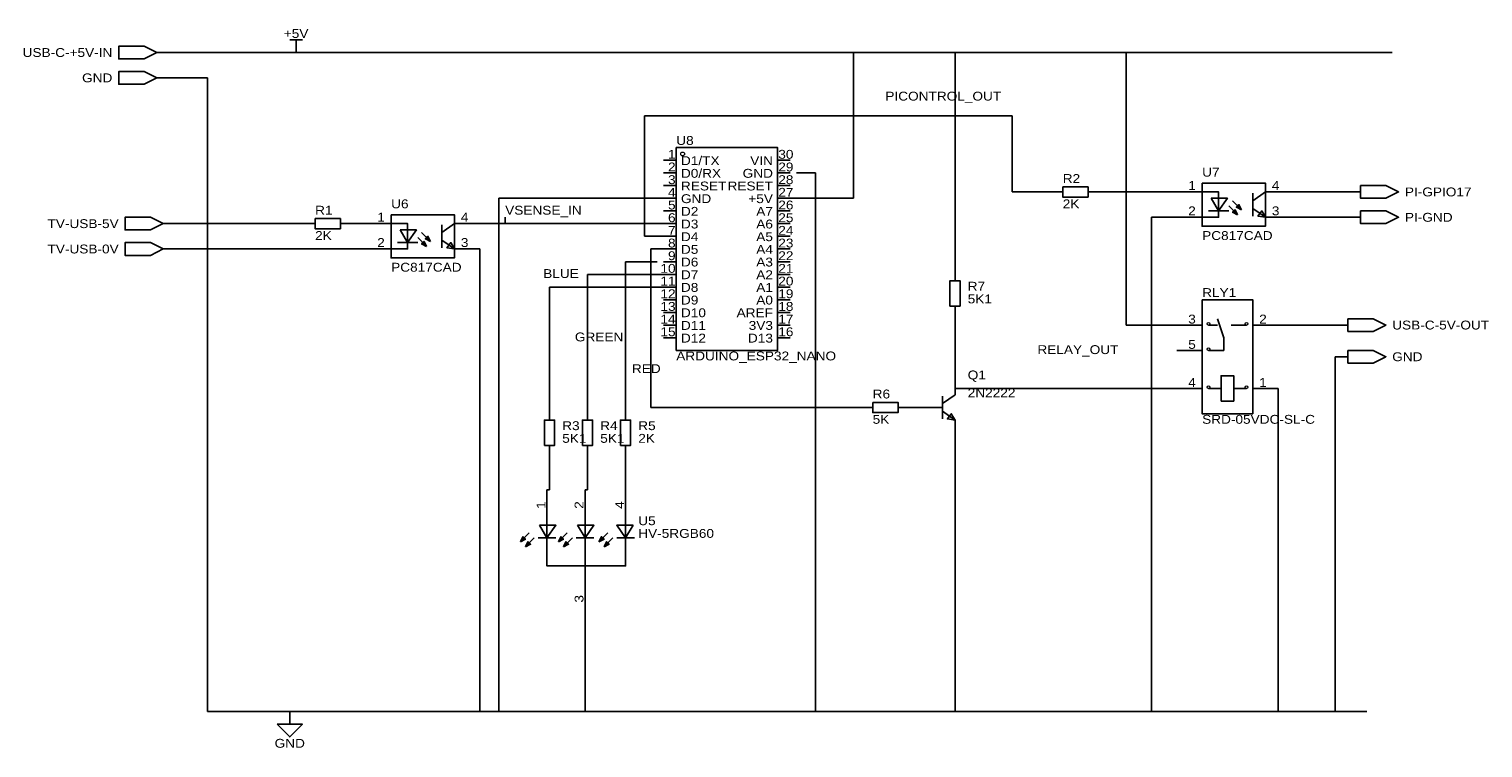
# Model space of a CAD drawing. Header units: millimetres. Extents: x 4 to 295, y 55 to 199.
import ezdxf
from ezdxf.enums import TextEntityAlignment as Align

# ---------------------------------------------------------------- set-up
doc = ezdxf.new("R2010")
doc.units = ezdxf.units.MM
doc.header["$MEASUREMENT"] = 0
doc.styles.get("Standard").update_dxf_attribs({"font": 'arial.ttf'})

msp = doc.modelspace()

# ---------------------------------------------------------------- linework, layer by layer
at = {"color": 1, "true_color": 0xa00000}
for points in [[(29.21, 194.31), (26.67, 195.58), (21.59, 195.58), (21.59, 193.04), (26.67, 193.04)], [(29.21, 189.23), (26.67, 190.5), (21.59, 190.5), (21.59, 187.96), (26.67, 187.96)], [(133.35, 175.26), (153.67, 175.26), (153.67, 134.62), (133.35, 134.62)], [(210.82, 167.39), (215.9, 167.39), (215.9, 165.35), (210.82, 165.35)], [(238.76, 168.15), (251.46, 168.15), (251.46, 159.51), (238.76, 159.51)], [(270.51, 167.64), (275.59, 167.64), (278.13, 166.37), (275.59, 165.1), (270.51, 165.1)], [(240.54, 165.1), (242.06, 162.56), (243.84, 165.1)], [(246.63, 162.81), (246.13, 163.83), (245.62, 163.32)], [(30.48, 160.02), (27.94, 161.29), (22.86, 161.29), (22.86, 158.75), (27.94, 158.75)], [(60.96, 161.04), (66.04, 161.04), (66.04, 159), (60.96, 159)], [(76.2, 161.8), (88.9, 161.8), (88.9, 153.16), (76.2, 153.16)], [(245.87, 161.8), (245.36, 162.81), (244.86, 162.31)], [(251.46, 161.29), (250.7, 162.56), (249.94, 161.54)], [(270.51, 162.56), (275.59, 162.56), (278.13, 161.29), (275.59, 160.02), (270.51, 160.02)], [(77.98, 158.75), (79.5, 156.21), (81.28, 158.75)], [(84.07, 156.46), (83.57, 157.48), (83.06, 156.97)], [(30.48, 154.94), (27.94, 156.21), (22.86, 156.21), (22.86, 153.67), (27.94, 153.67)], [(83.31, 155.45), (82.8, 156.46), (82.3, 155.96)], [(88.9, 154.94), (88.14, 156.21), (87.38, 155.19)], [(188.21, 143.51), (188.21, 148.59), (190.25, 148.59), (190.25, 143.51)], [(238.76, 144.78), (248.92, 144.78), (248.92, 121.92), (238.76, 121.92)], [(267.97, 140.97), (273.05, 140.97), (275.59, 139.7), (273.05, 138.43), (267.97, 138.43)], [(267.97, 134.62), (273.05, 134.62), (275.59, 133.35), (273.05, 132.08), (267.97, 132.08)], [(242.57, 124.46), (245.11, 124.46), (245.11, 129.54), (242.57, 129.54)], [(172.72, 124.21), (177.8, 124.21), (177.8, 122.17), (172.72, 122.17)], [(106.93, 115.57), (106.93, 120.65), (108.97, 120.65), (108.97, 115.57)], [(114.55, 115.57), (114.55, 120.65), (116.59, 120.65), (116.59, 115.57)], [(122.17, 115.57), (122.17, 120.65), (124.21, 120.65), (124.21, 115.57)], [(189.23, 120.65), (188.47, 121.92), (187.71, 120.9)], [(105.92, 99.57), (107.44, 97.03), (109.22, 99.57)], [(113.54, 99.57), (115.06, 97.03), (116.84, 99.57)], [(124.71, 99.57), (123.19, 97.03), (121.41, 99.57)], [(102.11, 96.27), (102.62, 97.28), (103.12, 96.77)], [(103.12, 95.25), (103.63, 96.27), (104.14, 95.76)], [(109.73, 96.27), (110.24, 97.28), (110.74, 96.77)], [(110.74, 95.25), (111.25, 96.27), (111.76, 95.76)], [(117.86, 96.27), (118.36, 97.28), (118.87, 96.77)], [(118.87, 95.25), (119.38, 96.27), (119.89, 95.76)], [(53.34, 59.69), (58.42, 59.69), (55.88, 57.15)]]:
    msp.add_lwpolyline(points, close=True, dxfattribs=at)
for points in [[(55.88, 196.85), (58.42, 196.85)], [(57.15, 196.85), (57.15, 195.58)], [(238.76, 166.37), (242.06, 166.37), (242.06, 161.29), (238.76, 161.29)], [(251.46, 166.37), (248.92, 164.59)], [(248.92, 166.12), (248.92, 161.54)], [(244.09, 163.58), (245.87, 161.8)], [(244.86, 164.59), (246.63, 162.81)], [(244.09, 162.56), (240.03, 162.56)], [(248.92, 163.07), (251.46, 161.29)], [(76.2, 160.02), (79.5, 160.02), (79.5, 154.94), (76.2, 154.94)], [(82.3, 158.24), (84.07, 156.46)], [(88.9, 160.02), (86.36, 158.24)], [(86.36, 159.77), (86.36, 155.19)], [(81.53, 156.21), (77.47, 156.21)], [(81.53, 157.23), (83.31, 155.45)], [(86.36, 156.72), (88.9, 154.94)], [(243.08, 137.16), (241.81, 140.97)], [(240.03, 139.7), (241.81, 139.7)], [(240.03, 134.62), (243.08, 134.62), (243.08, 137.16)], [(247.65, 139.7), (244.6, 139.7)], [(189.23, 125.73), (186.69, 123.95)], [(186.69, 125.48), (186.69, 120.9)], [(242.57, 127), (240.03, 127)], [(247.65, 127), (245.11, 127)], [(186.69, 122.43), (189.23, 120.65)], [(107.44, 101.85), (107.44, 91.44), (123.19, 91.44), (123.19, 101.85)], [(115.06, 86.87), (115.06, 101.85)], [(103.89, 98.04), (102.11, 96.27)], [(104.9, 97.03), (103.12, 95.25)], [(105.66, 97.03), (109.22, 97.03)], [(111.51, 98.04), (109.73, 96.27)], [(112.52, 97.03), (110.74, 95.25)], [(113.28, 97.03), (116.84, 97.03)], [(119.63, 98.04), (117.86, 96.27)], [(120.65, 97.03), (118.87, 95.25)], [(124.97, 97.03), (121.41, 97.03)]]:
    msp.add_lwpolyline(points, dxfattribs=at)
at = {"color": 1, "true_color": 0x880000}
for points in [[(57.15, 194.31), (57.15, 195.58)], [(31.75, 194.31), (29.21, 194.31)], [(31.75, 189.23), (29.21, 189.23)], [(130.81, 172.72), (133.35, 172.72)], [(156.21, 172.72), (153.67, 172.72)], [(130.81, 170.18), (133.35, 170.18)], [(156.21, 170.18), (153.67, 170.18)], [(130.81, 167.64), (133.35, 167.64)], [(156.21, 167.64), (153.67, 167.64)], [(208.28, 166.37), (210.82, 166.37)], [(218.44, 166.37), (215.9, 166.37)], [(233.68, 166.37), (238.76, 166.37)], [(256.54, 166.37), (251.46, 166.37)], [(267.97, 166.37), (270.51, 166.37)], [(130.81, 165.1), (133.35, 165.1)], [(156.21, 165.1), (153.67, 165.1)], [(130.81, 162.56), (133.35, 162.56)], [(156.21, 162.56), (153.67, 162.56)], [(233.68, 161.29), (238.76, 161.29)], [(256.54, 161.29), (251.46, 161.29)], [(267.97, 161.29), (270.51, 161.29)], [(33.02, 160.02), (30.48, 160.02)], [(58.42, 160.02), (60.96, 160.02)], [(68.58, 160.02), (66.04, 160.02)], [(71.12, 160.02), (76.2, 160.02)], [(93.98, 160.02), (88.9, 160.02)], [(130.81, 160.02), (133.35, 160.02)], [(130.81, 157.48), (133.35, 157.48)], [(156.21, 160.02), (153.67, 160.02)], [(156.21, 157.48), (153.67, 157.48)], [(33.02, 154.94), (30.48, 154.94)], [(71.12, 154.94), (76.2, 154.94)], [(93.98, 154.94), (88.9, 154.94)], [(130.81, 154.94), (133.35, 154.94)], [(156.21, 154.94), (153.67, 154.94)], [(130.81, 152.4), (133.35, 152.4)], [(156.21, 152.4), (153.67, 152.4)], [(130.81, 149.86), (133.35, 149.86)], [(156.21, 149.86), (153.67, 149.86)], [(189.23, 151.13), (189.23, 148.59)], [(130.81, 147.32), (133.35, 147.32)], [(156.21, 147.32), (153.67, 147.32)], [(130.81, 144.78), (133.35, 144.78)], [(156.21, 144.78), (153.67, 144.78)], [(189.23, 140.97), (189.23, 143.51)], [(130.81, 142.24), (133.35, 142.24)], [(156.21, 142.24), (153.67, 142.24)], [(130.81, 139.7), (133.35, 139.7)], [(130.81, 137.16), (133.35, 137.16)], [(156.21, 139.7), (153.67, 139.7)], [(156.21, 137.16), (153.67, 137.16)], [(233.68, 139.7), (238.76, 139.7)], [(254, 139.7), (248.92, 139.7)], [(265.43, 139.7), (267.97, 139.7)], [(233.68, 134.62), (238.76, 134.62)], [(265.43, 133.35), (267.97, 133.35)], [(189.23, 128.27), (189.23, 125.73)], [(233.68, 127), (238.76, 127)], [(254, 127), (248.92, 127)], [(107.95, 123.19), (107.95, 120.65)], [(115.57, 123.19), (115.57, 120.65)], [(123.19, 123.19), (123.19, 120.65)], [(170.18, 123.19), (172.72, 123.19)], [(180.34, 123.19), (177.8, 123.19)], [(184.15, 123.19), (186.69, 123.19)], [(189.23, 118.11), (189.23, 120.65)], [(107.95, 113.03), (107.95, 115.57)], [(115.57, 113.03), (115.57, 115.57)], [(123.19, 113.03), (123.19, 115.57)], [(107.44, 106.68), (107.44, 101.6)], [(115.06, 106.68), (115.06, 101.6)], [(123.19, 106.68), (123.19, 101.6)], [(115.06, 81.79), (115.06, 86.87)], [(55.88, 62.23), (55.88, 59.69)]]:
    msp.add_lwpolyline(points, dxfattribs=at)
at = {"color": 1, "true_color": 0x000000}
for points in [[(31.75, 194.31), (276.86, 194.31)], [(99.06, 161.29), (99.06, 160.02)], [(254, 139.7), (265.43, 139.7)]]:
    msp.add_lwpolyline(points, dxfattribs=at)
at = {"color": 1, "true_color": 0x008800}
for points in [[(168.91, 165.1), (168.91, 194.31)], [(189.23, 151.13), (189.23, 194.31)], [(223.52, 194.31), (223.52, 139.7)], [(39.37, 189.23), (31.75, 189.23)], [(39.37, 62.23), (39.37, 189.23)], [(200.66, 181.61), (127, 181.61)], [(127, 181.61), (127, 157.48)], [(200.66, 166.37), (200.66, 181.61)], [(161.29, 170.18), (157.48, 170.18)], [(161.29, 62.23), (161.29, 170.18)], [(208.28, 166.37), (200.66, 166.37)], [(218.44, 166.37), (233.68, 166.37)], [(256.54, 166.37), (267.97, 166.37)], [(97.79, 165.1), (97.79, 62.23)], [(97.79, 165.1), (130.81, 165.1)], [(156.21, 165.1), (168.91, 165.1)], [(228.6, 62.23), (228.6, 161.29)], [(228.6, 161.29), (233.68, 161.29)], [(256.54, 161.29), (267.97, 161.29)], [(33.02, 160.02), (58.42, 160.02)], [(68.58, 160.02), (71.12, 160.02)], [(93.98, 160.02), (130.81, 160.02)], [(127, 157.48), (130.81, 157.48)], [(33.02, 154.94), (71.12, 154.94)], [(93.98, 62.23), (93.98, 154.94)], [(128.27, 154.94), (128.27, 123.19)], [(128.27, 154.94), (130.81, 154.94)], [(123.19, 152.4), (129.54, 152.4)], [(123.19, 152.4), (123.19, 123.19)], [(115.57, 123.19), (115.57, 149.86)], [(115.57, 149.86), (130.81, 149.86)], [(107.95, 123.19), (107.95, 147.32)], [(107.95, 147.32), (130.81, 147.32)], [(189.23, 128.27), (189.23, 140.97)], [(223.52, 139.7), (233.68, 139.7)], [(252.73, 139.7), (254, 139.7)], [(264.16, 139.7), (254, 139.7)], [(265.43, 133.35), (265.43, 62.23)], [(189.23, 127), (189.23, 128.27)], [(189.23, 127), (233.68, 127)], [(254, 127), (254, 62.23)], [(123.19, 121.92), (123.19, 123.19)], [(170.18, 123.19), (128.27, 123.19)], [(180.34, 123.19), (184.15, 123.19)], [(189.23, 62.23), (189.23, 118.11)], [(107.95, 106.68), (107.95, 113.03)], [(115.57, 106.68), (115.57, 113.03)], [(123.19, 106.68), (123.19, 113.03)], [(107.95, 106.68), (107.44, 106.68)], [(115.57, 106.68), (115.06, 106.68)], [(115.06, 62.23), (115.06, 81.79)], [(39.37, 62.23), (55.88, 62.23)], [(93.98, 62.23), (55.88, 62.23)], [(93.98, 62.23), (97.79, 62.23)], [(115.06, 62.23), (97.79, 62.23)], [(115.06, 62.23), (161.29, 62.23)], [(161.29, 62.23), (189.23, 62.23)], [(228.6, 62.23), (189.23, 62.23)], [(228.6, 62.23), (254, 62.23)], [(265.43, 62.23), (254, 62.23)], [(271.78, 62.23), (265.43, 62.23)]]:
    msp.add_lwpolyline(points, dxfattribs=at)
at = {"color": 1, "lineweight": 0, "true_color": 0xa00000}
for centre, radius in [((134.62, 173.99), 0.381), ((240.03, 139.95), 0.254), ((247.65, 139.95), 0.254), ((240.03, 134.87), 0.254), ((240.03, 127.25), 0.254), ((247.65, 127.25), 0.254)]:
    msp.add_circle(centre, radius, dxfattribs=at)

# ---------------------------------------------------------------- texts
at = {"color": 1, "true_color": 0x000080, "width": 1.1}
for s, p in [('+5V', (57.15, 198.12)), ('GND', (55.88, 55.88))]:
    msp.add_text(s, height=1.778, dxfattribs=at).set_placement(p, align=Align.MIDDLE_CENTER)
for s, p in [('USB-C-+5V-IN', (20.32, 194.31)), ('GND', (20.32, 189.23)), ('TV-USB-5V', (21.59, 160.02)), ('TV-USB-0V', (21.59, 154.94))]:
    msp.add_text(s, height=1.778, dxfattribs=at).set_placement(p, align=Align.MIDDLE_RIGHT)
at = {"color": 1, "true_color": 0x0000ff, "width": 1.1}
for s, p in [('PICONTROL_OUT', (175.26, 184.15)), ('R2', (210.82, 167.64)), ('R1', (60.96, 161.29)), ('VSENSE_IN', (99.06, 161.29)), ('2K', (210.82, 162.56)), ('2K', (60.96, 156.21)), ('PC817CAD', (238.76, 156.21)), ('PC817CAD', (76.2, 149.86)), ('BLUE', (106.68, 148.59)), ('5K1', (191.77, 143.51)), ('R7', (191.77, 146.05)), ('GREEN', (113.03, 135.89)), ('ARDUINO_ESP32_NANO', (133.35, 132.08)), ('RELAY_OUT', (205.74, 133.35)), ('RED', (124.46, 129.54)), ('Q1', (191.77, 128.27)), ('R6', (172.72, 124.46)), ('2N2222', (191.77, 124.71)), ('R3', (110.49, 118.11)), ('R4', (118.11, 118.11)), ('R5', (125.73, 118.11)), ('5K', (172.72, 119.38)), ('SRD-05VDC-SL-C', (238.76, 119.38)), ('5K1', (110.49, 115.57)), ('5K1', (118.11, 115.57)), ('2K', (125.73, 115.57)), ('HV-5RGB60', (125.73, 96.52))]:
    msp.add_text(s, height=1.778, dxfattribs=at).set_placement(p, align=Align.BOTTOM_LEFT)
at = {"color": 1, "true_color": 0x000080, "width": 1.1}
for s, p in [('U8', (133.35, 175.26)), ('U7', (238.76, 168.91)), ('U6', (76.2, 162.56)), ('RLY1', (238.76, 144.78)), ('U5', (125.73, 99.06))]:
    msp.add_text(s, height=1.778, dxfattribs=at).set_placement(p, align=Align.BOTTOM_LEFT)
at = {"color": 1, "true_color": 0x000000, "width": 1.1}
for s, height, p in [('30', 1.778, (153.8, 172.49)), ('D1/TX', 1.778, (134.29, 171.22)), ('29', 1.778, (153.8, 169.95)), ('D0/RX', 1.778, (134.29, 168.68)), ('28', 1.778, (153.8, 167.41)), ('RESET', 1.778, (134.29, 166.14)), ('27', 1.778, (153.8, 164.87)), ('4', 1.78, (252.73, 166.24)), ('GND', 1.778, (134.29, 163.6)), ('D2', 1.778, (134.29, 161.06)), ('26', 1.778, (153.8, 162.33)), ('3', 1.78, (252.73, 161.16)), ('4', 1.78, (90.17, 159.89)), ('D3', 1.778, (134.29, 158.52)), ('25', 1.778, (153.8, 159.79)), ('D4', 1.778, (134.29, 155.98)), ('24', 1.778, (153.8, 157.25)), ('3', 1.78, (90.17, 154.81)), ('D5', 1.778, (134.29, 153.44)), ('23', 1.778, (153.8, 154.71)), ('22', 1.778, (153.8, 152.17)), ('D6', 1.778, (134.29, 150.9)), ('21', 1.778, (153.8, 149.63)), ('D7', 1.778, (134.29, 148.36)), ('20', 1.778, (153.8, 147.09)), ('D8', 1.778, (134.29, 145.82)), ('19', 1.778, (153.8, 144.55)), ('D9', 1.778, (134.29, 143.28)), ('D10', 1.778, (134.29, 140.74)), ('18', 1.778, (153.8, 142.01)), ('D11', 1.778, (134.29, 138.2)), ('17', 1.778, (153.8, 139.47)), ('2', 1.78, (250.19, 139.47)), ('D12', 1.778, (134.29, 135.66)), ('16', 1.778, (153.8, 136.93)), ('1', 1.78, (250.19, 126.77))]:
    msp.add_text(s, height=height, dxfattribs=at).set_placement(p, align=Align.BOTTOM_LEFT)
for s, height, p in [('2', 1.78, (133.22, 169.95)), ('1', 1.78, (133.22, 172.49)), ('VIN', 1.778, (152.73, 171.22)), ('3', 1.78, (133.22, 167.41)), ('GND', 1.778, (152.73, 168.68)), ('4', 1.78, (133.22, 164.87)), ('RESET', 1.778, (152.73, 166.14)), ('1', 1.78, (237.49, 166.24)), ('5', 1.78, (133.22, 162.33)), ('+5V', 1.778, (152.73, 163.6)), ('A7', 1.778, (152.73, 161.06)), ('2', 1.78, (237.49, 161.16)), ('1', 1.78, (74.93, 159.89)), ('6', 1.78, (133.22, 159.79)), ('A6', 1.778, (152.73, 158.52)), ('7', 1.78, (133.22, 157.25)), ('A5', 1.778, (152.73, 155.98)), ('2', 1.78, (74.93, 154.81)), ('8', 1.78, (133.22, 154.71)), ('9', 1.78, (133.22, 152.17)), ('A4', 1.778, (152.73, 153.44)), ('10', 1.778, (133.22, 149.63)), ('A3', 1.778, (152.73, 150.9)), ('11', 1.778, (133.22, 147.09)), ('A2', 1.778, (152.73, 148.36)), ('12', 1.778, (133.22, 144.55)), ('A1', 1.778, (152.73, 145.82)), ('13', 1.778, (133.22, 142.01)), ('AREF', 1.778, (152.73, 140.74)), ('A0', 1.778, (152.73, 143.28)), ('14', 1.778, (133.22, 139.47)), ('3V3', 1.778, (152.73, 138.2)), ('3', 1.78, (237.49, 139.47)), ('15', 1.778, (133.22, 136.93)), ('D13', 1.778, (152.73, 135.66)), ('5', 1.78, (237.49, 134.39)), ('4', 1.78, (237.49, 126.77))]:
    msp.add_text(s, height=height, dxfattribs=at).set_placement(p, align=Align.BOTTOM_RIGHT)
at = {"color": 1, "true_color": 0x000080, "width": 1.1}
for s, p in [('PI-GPIO17', (279.4, 166.37)), ('PI-GND', (279.4, 161.29)), ('USB-C-5V-OUT', (276.86, 139.7)), ('GND', (276.86, 133.35))]:
    msp.add_text(s, height=1.778, dxfattribs=at).set_placement(p, align=Align.MIDDLE_LEFT)
at = {"color": 1, "true_color": 0x000000, "width": 1.1}
for s, p in [('1', (107.67, 102.87)), ('2', (115.29, 102.87)), ('4', (123.42, 102.87))]:
    msp.add_text(s, height=1.78, rotation=90, dxfattribs=at).set_placement(p, align=Align.BOTTOM_LEFT)
msp.add_text('3', height=1.78, rotation=90, dxfattribs=at).set_placement((115.29, 85.6), align=Align.BOTTOM_RIGHT)

doc.saveas('drawing.dxf')
